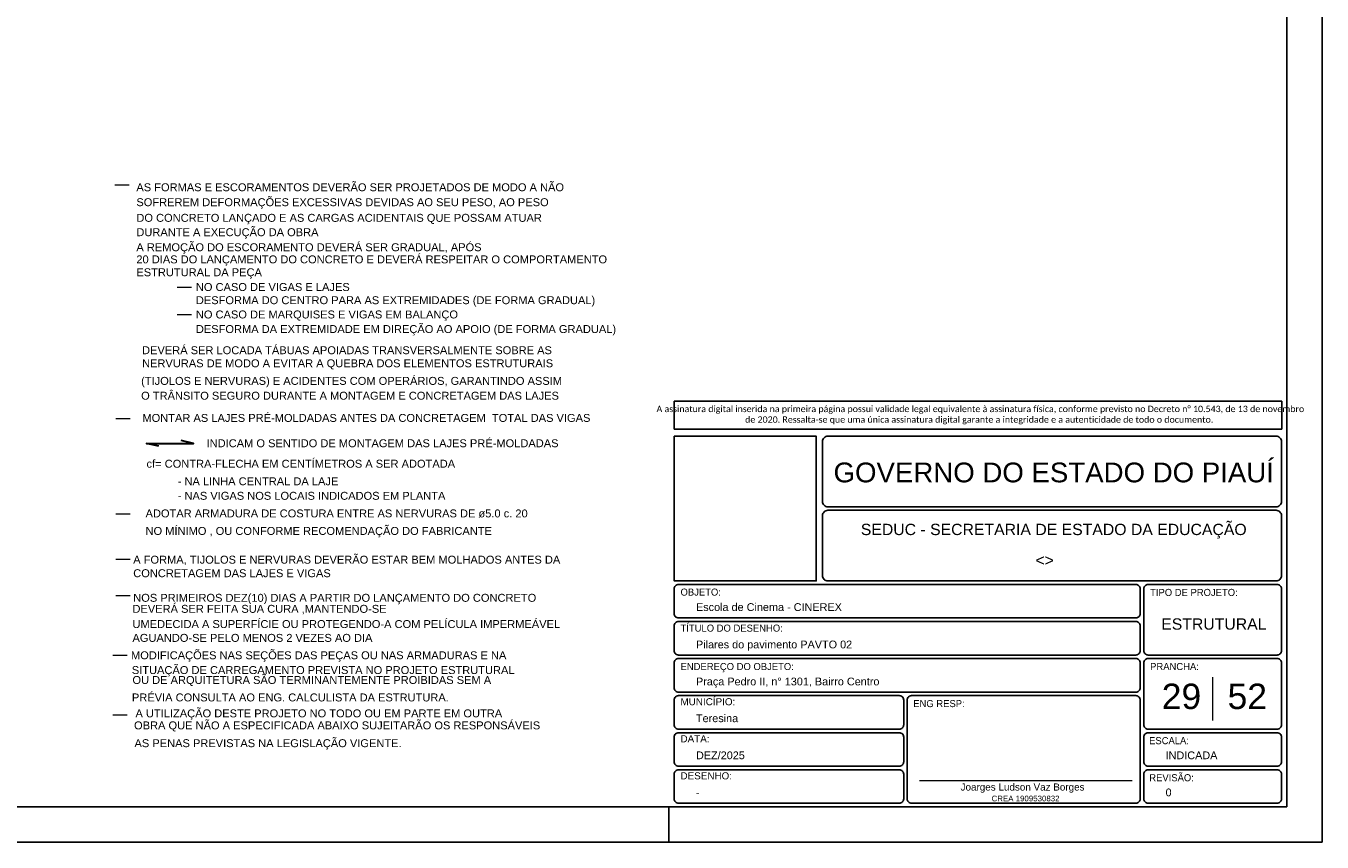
# Model space of a CAD drawing. Header units: millimetres. Extents: x 0 to 119, y 0 to 84.
# Tile 10 of 17: x 82 to 119, y 0 to 23. Entities that reach past the tile are written whole.
import ezdxf

# ---------------------------------------------------------------- set-up
doc = ezdxf.new("R2010")
doc.units = ezdxf.units.MM
doc.header["$MEASUREMENT"] = 0
doc.linetypes.add('NULL', pattern=[0])
doc.layers.get('0').update_dxf_attribs({"lineweight": 18})
for name, color, linetype, lineweight in [('GERAL-1', 2, 'Continuous', 30), ('NOTAS', 7, 'Continuous', 5), ('Nível 1', 7, 'Continuous', 0), ('Textos', 7, 'Continuous', 9)]:
    doc.layers.add(name, color=color, linetype=linetype, lineweight=lineweight)
for name, color, linetype in [('Pena 01', 1, 'Continuous'), ('SEDUC_MARF', 1, 'Continuous'), ('SEDUC_MARGG', 7, 'Continuous'), ('SEDUC_TXT01', 1, 'Continuous'), ('SEDUC_TXT02', 2, 'Continuous'), ('SEDUC_TXT05', 5, 'Continuous')]:
    doc.layers.add(name, color=color, linetype=linetype)
doc.styles.add('Arial', font='txt')
doc.styles.add('Calibri', font='txt')
doc.styles.add('TwCenMT', font='txt')

msp = doc.modelspace()

# ---------------------------------------------------------------- linework, layer by layer
msp.add_line((107.4964, 1.7423), (113.5173, 1.7423))
at = {"layer": 'GERAL-1'}
msp.add_lwpolyline([(85.9498, 11.2167), (85.6058, 11.2967), (86.9338, 11.2967), (86.5898, 11.3767)], dxfattribs=at)
at = {"layer": 'NOTAS', "color": 4}
for p, q in [((84.7115, 18.62), (85.1119, 18.62)), ((86.4776, 15.7223), (86.878, 15.7223)), ((86.4776, 14.9522), (86.878, 14.9522)), ((84.7383, 11.9991), (85.1387, 11.9991)), ((84.7383, 9.303), (85.1387, 9.303)), ((84.7383, 8.0178), (85.1387, 8.0178)), ((84.7383, 6.9843), (85.1387, 6.9843)), ((84.6541, 5.2945), (85.0545, 5.2945)), ((84.6541, 3.6096), (85.0545, 3.6096))]:
    msp.add_line(p, q, dxfattribs=at)
at = {"layer": 'Nível 1'}
msp.add_line((115.8, 4.6717), (115.8, 3.4409), dxfattribs=at)
at = {"layer": 'Pena 01'}
for p, q in [((100.55, 12.4952), (117.7575, 12.4952)), ((100.55, 12.4952), (100.55, 11.6972)), ((117.7575, 12.4952), (117.7575, 11.6972)), ((100.55, 11.6972), (117.7575, 11.6972))]:
    msp.add_line(p, q, dxfattribs=at)
at = {"layer": 'SEDUC_MARF'}
msp.add_line((100.4015, 1), (100.4015, 0), dxfattribs=at)
for points in [[(118.9, 84.1), (0, 84.1), (0, 0), (118.9, 0)], [(100.55, 11.4972), (104.5747, 11.4972), (104.5747, 7.4), (100.55, 7.4)]]:
    msp.add_lwpolyline(points, close=True, dxfattribs=at)
for points in [[(104.9, 9.5), (117.6, 9.5, 0.4142136), (117.75, 9.65), (117.75, 9.65), (117.75, 11.35, 0.4142136), (117.6, 11.5), (117.6, 11.5), (104.9, 11.5, 0.4142136), (104.75, 11.35), (104.75, 11.35), (104.75, 9.65, 0.4142136), (104.9, 9.5), (104.9, 9.5)], [(104.9, 7.4), (117.6, 7.4, 0.4142136), (117.75, 7.55), (117.75, 7.55), (117.75, 9.25, 0.4142136), (117.6, 9.4), (117.6, 9.4), (104.9, 9.4, 0.4142136), (104.75, 9.25), (104.75, 9.25), (104.75, 7.55, 0.4142136), (104.9, 7.4), (104.9, 7.4)], [(100.675, 7.3), (113.625, 7.3, -0.4142136), (113.75, 7.175), (113.75, 7.175), (113.75, 6.475, -0.4142136), (113.625, 6.35), (113.625, 6.35), (100.675, 6.35, -0.4142136), (100.55, 6.475), (100.55, 6.475), (100.55, 7.175, -0.4142136), (100.675, 7.3), (100.675, 7.3)], [(113.975, 5.3), (117.625, 5.3, 0.4142136), (117.75, 5.425), (117.75, 5.425), (117.75, 7.175, 0.4142136), (117.625, 7.3), (117.625, 7.3), (113.975, 7.3, 0.4142136), (113.85, 7.175), (113.85, 7.175), (113.85, 5.425, 0.4142136), (113.975, 5.3), (113.975, 5.3)], [(100.675, 6.25), (113.625, 6.25, -0.4142136), (113.75, 6.125), (113.75, 6.125), (113.75, 5.425, -0.4142136), (113.625, 5.3), (113.625, 5.3), (100.675, 5.3, -0.4142136), (100.55, 5.425), (100.55, 5.425), (100.55, 6.125, -0.4142136), (100.675, 6.25), (100.675, 6.25)], [(100.675, 5.2), (113.625, 5.2, -0.4142136), (113.75, 5.075), (113.75, 5.075), (113.75, 4.375, -0.4142136), (113.625, 4.25), (113.625, 4.25), (100.675, 4.25, -0.4142136), (100.55, 4.375), (100.55, 4.375), (100.55, 5.075, -0.4142136), (100.675, 5.2), (100.675, 5.2)], [(113.975, 3.2), (117.625, 3.2, 0.4142136), (117.75, 3.325), (117.75, 3.325), (117.75, 5.075, 0.4142136), (117.625, 5.2), (117.625, 5.2), (113.975, 5.2, 0.4142136), (113.85, 5.075), (113.85, 5.075), (113.85, 3.325, 0.4142136), (113.975, 3.2), (113.975, 3.2)], [(100.675, 4.15), (106.925, 4.15, -0.4142136), (107.05, 4.025), (107.05, 4.025), (107.05, 3.325, -0.4142136), (106.925, 3.2), (106.925, 3.2), (100.675, 3.2, -0.4142136), (100.55, 3.325), (100.55, 3.325), (100.55, 4.025, -0.4142136), (100.675, 4.15), (100.675, 4.15)], [(107.275, 4.15), (113.625, 4.15, -0.4142136), (113.75, 4.025), (113.75, 4.025), (113.75, 1.225, -0.4142136), (113.625, 1.1), (113.625, 1.1), (107.275, 1.1, -0.4142136), (107.15, 1.225), (107.15, 1.225), (107.15, 4.025, -0.4142136), (107.275, 4.15), (107.275, 4.15)], [(100.675, 3.1), (106.925, 3.1, -0.4142136), (107.05, 2.975), (107.05, 2.975), (107.05, 2.275, -0.4142136), (106.925, 2.15), (106.925, 2.15), (100.675, 2.15, -0.4142136), (100.55, 2.275), (100.55, 2.275), (100.55, 2.975, -0.4142136), (100.675, 3.1), (100.675, 3.1)], [(113.975, 3.1), (117.625, 3.1, -0.4142136), (117.75, 2.975), (117.75, 2.975), (117.75, 2.275, -0.4142136), (117.625, 2.15), (117.625, 2.15), (113.975, 2.15, -0.4142136), (113.85, 2.275), (113.85, 2.275), (113.85, 2.975, -0.4142136), (113.975, 3.1), (113.975, 3.1)], [(100.675, 2.05), (106.925, 2.05, -0.4142136), (107.05, 1.925), (107.05, 1.925), (107.05, 1.225, -0.4142136), (106.925, 1.1), (106.925, 1.1), (100.675, 1.1, -0.4142136), (100.55, 1.225), (100.55, 1.225), (100.55, 1.925, -0.4142136), (100.675, 2.05), (100.675, 2.05)], [(113.975, 2.05), (117.625, 2.05, -0.4142136), (117.75, 1.925), (117.75, 1.925), (117.75, 1.225, -0.4142136), (117.625, 1.1), (117.625, 1.1), (113.975, 1.1, -0.4142136), (113.85, 1.225), (113.85, 1.225), (113.85, 1.925, -0.4142136), (113.975, 2.05), (113.975, 2.05)]]:
    msp.add_lwpolyline(points, format="xyb", dxfattribs=at)
at = {"layer": 'SEDUC_MARGG'}
msp.add_lwpolyline([(2.5, 1), (117.9, 1), (117.9, 83.1), (2.5, 83.1), (2.5, 1)], dxfattribs=at)

# ---------------------------------------------------------------- texts
at = {"layer": 'NOTAS', "linetype": 'NULL', "char_height": 0.224551, "line_spacing_factor": 0.9, "style": 'Arial'}
for s, insert, width, attachment_point in [('AS FORMAS E ESCORAMENTOS DEVERÃO SER PROJETADOS DE MODO A NÃO ', (85.3174, 18.4376), 33.413171, 7), ('SOFREREM DEFORMAÇÕES EXCESSIVAS DEVIDAS AO SEU PESO, AO PESO ', (85.3174, 17.9485), 32.335326, 7), ('DO CONCRETO LANÇADO E AS CARGAS ACIDENTAIS QUE POSSAM ATUAR', (85.3174, 17.5055), 31.796404, 7), ('DURANTE A EXECUÇÃO DA OBRA', (85.3174, 17.0985), 14.011975, 7), ('A REMOÇÃO DO ESCORAMENTO DEVERÁ SER GRADUAL, APÓS ', (85.3174, 16.6725), 26.946105, 7), ('20 DIAS DO LANÇAMENTO DO CONCRETO E DEVERÁ RESPEITAR O COMPORTAMENTO', (85.3174, 16.3285), 36.646703, 7), ('ESTRUTURAL DA PEÇA ', (85.3174, 15.9635), 10.23952, 7), ('NO CASO DE VIGAS E LAJES ', (87.0024, 15.6116), 13.473053, 7), ('DESFORMA DO CENTRO PARA AS EXTREMIDADES (DE FORMA GRADUAL)', (87.0024, 15.1735), 31.257482, 7), ('NO CASO DE MARQUISES E VIGAS EM BALANÇO', (87.0024, 14.7675), 21.017962, 7), ('DESFORMA DA EXTREMIDADE EM DIREÇÃO AO APOIO (DE FORMA GRADUAL)', (87.0024, 14.3545), 32.335326, 7), ('DEVERÁ SER LOCADA TÁBUAS APOIADAS TRANSVERSALMENTE SOBRE AS ', (85.4784, 13.8206), 32.335326, 7), ('NERVURAS DE MODO A EVITAR A QUEBRA DOS ELEMENTOS ESTRUTURAIS', (85.4784, 13.3916), 32.335326, 7), ('(TIJOLOS E NERVURAS) E ACIDENTES COM OPERÁRIOS, GARANTINDO ASSIM ', (85.4524, 12.8875), 35.029937, 7), ('O TRÂNSITO SEGURO DURANTE A MONTAGEM E CONCRETAGEM DAS LAJES', (85.4524, 12.5316), 32.335326, 7), ('MONTAR AS LAJES PRÉ-MOLDADAS ANTES DA CONCRETAGEM  TOTAL DAS VIGAS', (85.4884, 11.9026), 35.568859, 7), ('INDICAM O SENTIDO DE MONTAGEM DAS LAJES PRÉ-MOLDADAS', (87.3054, 11.1846), 28.023949, 7), ('cf= CONTRA-FLECHA EM CENTÍMETROS A SER ADOTADA', (85.6054, 10.6046), 24.790417, 7), ('- NA LINHA CENTRAL DA LAJE', (86.4884, 10.1066), 14.011975, 7), ('- NAS VIGAS NOS LOCAIS INDICADOS EM PLANTA', (86.4884, 9.6956), 22.634728, 7), ('ADOTAR ARMADURA DE COSTURA ENTRE AS NERVURAS DE ø5.0 c. 20 ', (85.5774, 9.1936), 31.796404, 7), ('NO MÍNIMO , OU CONFORME RECOMENDAÇÃO DO FABRICANTE ', (85.5774, 8.6345), 27.485027, 7), ('A FORMA, TIJOLOS E NERVURAS DEVERÃO ESTAR BEM MOLHADOS ANTES DA ', (85.2284, 7.8476), 34.491015, 7), ('CONCRETAGEM DAS LAJES E VIGAS', (85.2284, 7.5026), 15.628741, 7), ('NOS PRIMEIROS DEZ(10) DIAS A PARTIR DO LANÇAMENTO DO CONCRETO ', (85.2284, 6.7395), 33.413171, 7), ('DEVERÁ SER FEITA SUA CURA ,MANTENDO-SE', (85.2064, 6.4546), 20.47904, 7), ('UMEDECIDA A SUPERFÍCIE OU PROTEGENDO-A COM PELÍCULA IMPERMEÁVEL', (85.2064, 6.0616), 33.413171, 7), ('AGUANDO-SE PELO MENOS 2 VEZES AO DIA', (85.2064, 5.6706), 19.401196, 7), ('MODIFICAÇÕES NAS SEÇÕES DAS PEÇAS OU NAS ARMADURAS E NA', (95.7964, 5.1115), 29.640716, 9), ('OU DE ARQUITETURA SÃO TERMINANTEMENTE PROIBIDAS SEM A', (95.3664, 4.4186), 28.562872, 9), ('SITUAÇÃO DE CARREGAMENTO PREVISTA NO PROJETO ESTRUTURAL', (96.0284, 4.6925), 29.640716, 9), ('PRÉVIA CONSULTA AO ENG. CALCULISTA DA ESTRUTURA.', (94.167, 3.9826), 26.407183, 9), ('A UTILIZAÇÃO DESTE PROJETO NO TODO OU EM PARTE EM OUTRA', (95.6784, 3.4655), 29.640716, 9), ('OBRA QUE NÃO A ESPECIFICADA ABAIXO SUJEITARÃO OS RESPONSÁVEIS', (96.7554, 3.1326), 32.874248, 9), ('AS PENAS PREVISTAS NA LEGISLAÇÃO VIGENTE.                 ', (92.8291, 2.6205), 31.257482, 9)]:
    msp.add_mtext(s, dxfattribs=dict(at, insert=insert, width=width, attachment_point=attachment_point))
at = {"layer": 'Pena 01', "color": 3, "linetype": 'NULL', "insert": (109.1898, 12.0983), "char_height": 0.1803712, "width": 18.645941, "attachment_point": 5, "style": 'Calibri'}
msp.add_mtext(' A assinatura digital inserida na primeira página possui validade legal equivalente à assinatura física, conforme previsto no Decreto n%%d 10.543, de 13 de novembro de 2020. Ressalta-se que uma única assinatura digital garante a integridade e a autenticidade de todo o documento.', dxfattribs=at)
at = {"layer": 'SEDUC_TXT01', "linetype": 'NULL', "char_height": 0.2, "width": 17.8054, "attachment_point": 1}
for s, insert, style in [('OBJETO:', (100.7294, 7.1834), 'TwCenMT'), ('TIPO DE PROJETO:', (114.0294, 7.1739), 'TwCenMT'), ('TÍTULO DO DESENHO:', (100.7294, 6.1626), 'TwCenMT'), ('ENDEREÇO DO OBJETO:', (100.7294, 5.0739), 'TwCenMT'), ('PRANCHA:', (114.0294, 5.0739), 'TwCenMT'), ('MUNICÍPIO:', (100.7288, 4.0771), 'Arial'), ('ENG RESP:', (107.3208, 4.0239), 'TwCenMT'), ('DATA:', (100.7288, 3.0271), 'Arial'), ('ESCALA:', (114.0004, 2.9739), 'TwCenMT'), ('DESENHO:', (100.7288, 1.9771), 'Arial'), ('REVISÃO:', (114.0054, 1.9239), 'TwCenMT')]:
    msp.add_mtext(s, dxfattribs=dict(at, insert=insert, style=style))
at = {"layer": 'SEDUC_TXT02', "linetype": 'NULL', "attachment_point": 8, "line_spacing_factor": 0.9, "style": 'Arial'}
for s, insert, char_height, width in [('SEDUC - SECRETARIA DE ESTADO DA EDUCAÇÃO ', (111.3, 8.6), 0.32, 21.758945), ('Joarges Ludson Vaz Borges', (110.4173, 1.4), 0.2, 7.035547), ('CREA 1909530832', (110.5015, 1.1528), 0.16, 3.791777)]:
    msp.add_mtext(s, dxfattribs=dict(at, insert=insert, char_height=char_height, width=width))
at = {"layer": 'SEDUC_TXT05', "linetype": 'NULL', "insert": (111.3, 10.1848), "char_height": 0.56, "width": 24.876973, "attachment_point": 8, "line_spacing_factor": 0.9, "style": 'Arial'}
msp.add_mtext('GOVERNO DO ESTADO DO PIAUÍ', dxfattribs=at)
at = {"layer": 'Textos', "linetype": 'NULL', "line_spacing_factor": 0.9, "style": 'Arial'}
for s, insert, char_height, width, attachment_point in [('<>', (111.0425, 7.8271), 0.32, 1.067813, 8), ('Escola de Cinema - CINEREX', (101.1671, 6.545), 0.22, 8.109531, 7), ('ESTRUTURAL', (115.8344, 6.0142), 0.32, 5.907383, 8), ('Pilares do pavimento PAVTO 02', (101.1671, 5.4224), 0.22, 8.677598, 7), ('Praça Pedro II, n%%d 1301, Bairro Centro', (101.1671, 4.3724), 0.22, 10.164414, 7), ('29', (114.9181, 3.7594), 0.72, 2.264609, 8), ('52', (116.7818, 3.7594), 0.72, 2.264609, 8), ('Teresina', (101.1671, 3.395), 0.22, 2.374375, 7), ('DEZ/2025', (101.1671, 2.345), 0.22, 2.741465, 7), ('INDICADA', (114.4671, 2.345), 0.22, 2.906992, 7), ('0', (114.4671, 1.295), 0.22, 0.373691, 7), ('-', (101.1671, 1.295), 0.22, 0.239805, 7)]:
    msp.add_mtext(s, dxfattribs=dict(at, insert=insert, char_height=char_height, width=width, attachment_point=attachment_point))

doc.saveas('drawing.dxf')
